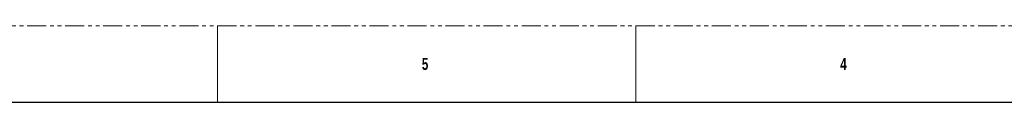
# Model space of a CAD drawing. Header units: millimetres. Extents: x 256 to 1374, y 313 to 1176.
# Tile 77 of 212: x 609 to 938, y 1151 to 1176. Entities that reach past the tile are written whole.
import ezdxf

# ---------------------------------------------------------------- set-up
doc = ezdxf.new("R2010")
doc.units = ezdxf.units.MM
doc.linetypes.add('PHANTOM', pattern=[12.7, 6.35, -1.27, 1.27, -1.27, 1.27, -1.27])
doc.styles.add('SLDTEXTSTYLE1', font='GOTHICB.TTF', dxfattribs={"width": 0.7304})

msp = doc.modelspace()

# ---------------------------------------------------------------- linework, layer by layer
at = {"color": 7, "linetype": 'PHANTOM', "lineweight": 0}
msp.add_line((255.9306, 1176.3499), (1373.5306, 1176.3499), dxfattribs=at)
at = {"color": 7, "linetype": 'Continuous', "lineweight": 0}
for p, q in [((675.0306, 1176.3499), (675.0306, 1150.9499)), ((814.7306, 1176.3499), (814.7306, 1150.9499))]:
    msp.add_line(p, q, dxfattribs=at)
at = {"color": 7, "linetype": 'Continuous', "lineweight": 30}
msp.add_line((268.6306, 1150.9499), (1360.8306, 1150.9499), dxfattribs=at)

# ---------------------------------------------------------------- texts
at = {"color": 7, "linetype": 'Continuous', "lineweight": 0, "char_height": 3.9688, "attachment_point": 1, "style": 'SLDTEXTSTYLE1'}
for s, insert in [('5', (743.2931, 1165.6326)), ('4', (882.9931, 1165.6326))]:
    msp.add_mtext(s, dxfattribs=dict(at, insert=insert))

doc.saveas('drawing.dxf')
